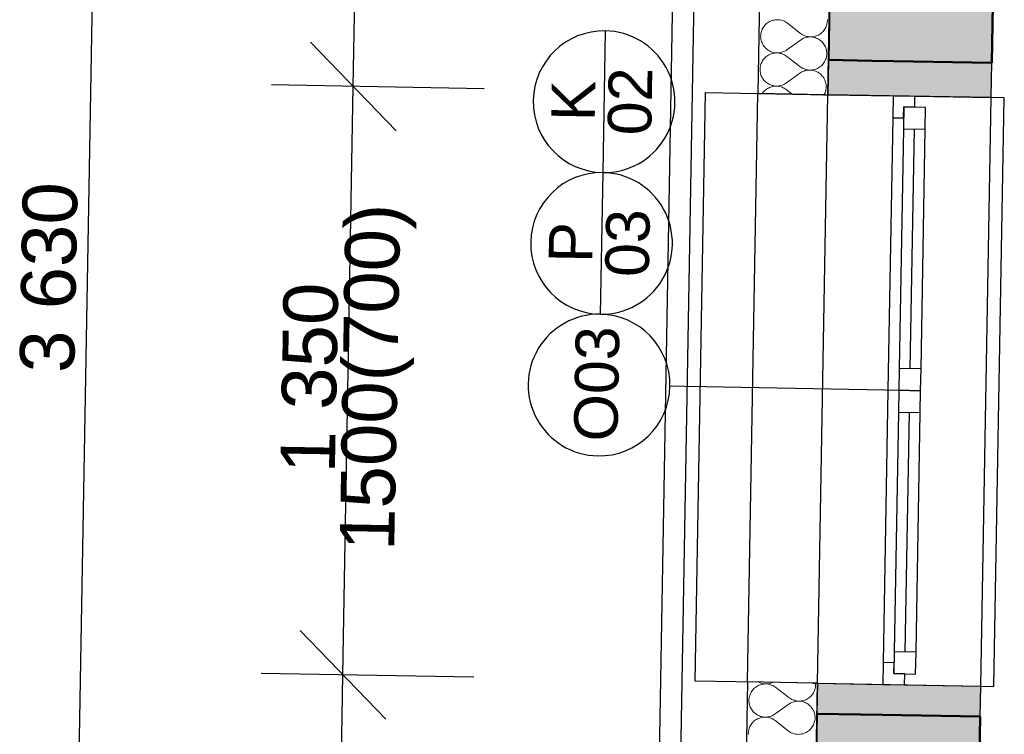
# Model space of a CAD drawing. Header units: millimetres. Extents: x -28017 to 3863, y -4271 to 20239.
# Tile 22 of 105: x -22237 to -19979, y 4437 to 6076. Entities that reach past the tile are written whole.
import ezdxf

# ---------------------------------------------------------------- set-up
doc = ezdxf.new("R2010")
doc.units = ezdxf.units.MM
doc.header["$MEASUREMENT"] = 0
doc.linetypes.add('Wipeout_Contour', pattern=[1000, 0, -1000])
for name, color, linetype in [('5._POHLED ZÁPADNÍ_2_Konstrukce - nenosné', 7, 'Continuous'), ('5._POHLED ZÁPADNÍ_2_Konstrukce - nosné', 7, 'Continuous'), ('5._POHLED ZÁPADNÍ_2_Kóty - SP', 7, 'Continuous'), ('5._POHLED ZÁPADNÍ_2_Nové_Konstrukce - nenosné', 7, 'Continuous'), ('5._POHLED ZÁPADNÍ_2_Nové_Konstrukce - nosné', 7, 'Continuous'), ('5._POHLED ZÁPADNÍ_2_Nové_Kóty - SP', 7, 'Continuous'), ('5._POHLED ZÁPADNÍ_2_Nové_Otvory – Okna', 7, 'Continuous'), ('5._POHLED ZÁPADNÍ_2_Nové_Otvory – Značky oken', 7, 'Continuous'), ('5._POHLED ZÁPADNÍ_2_Nové_Situace', 7, 'Continuous'), ('5._POHLED ZÁPADNÍ_2_Nové_Výplně - Povrchové', 7, 'Continuous'), ('5._POHLED ZÁPADNÍ_2_Nové_Výplně – Řezové', 7, 'Continuous'), ('5._POHLED ZÁPADNÍ_2_Otvory – Značky oken', 7, 'Continuous'), ('5._POHLED ZÁPADNÍ_2_Výplně – Řezové', 7, 'Continuous')]:
    doc.layers.add(name, color=color, linetype=linetype)
doc.styles.add('GENEROVANÝ_STYL_1', font='txt')
doc.styles.add('GENEROVANÝ_STYL_2', font='txt')

# ---------------------------------------------------------------- blocks, each defined once
blk = doc.blocks.new('*X27', base_point=(-28336.2, -5790.3))
at = {"layer": '5._POHLED ZÁPADNÍ_2_Nové_Výplně – Řezové', "color": 21, "linetype": 'Continuous', "lineweight": 20, "true_color": 0xffaaaa}
for p, q in [((-20554.7, 4539.9), (-20556.4, 4537.8)), ((-20552.8, 4541.9), (-20554.7, 4539.9)), ((-20550.8, 4543.7), (-20552.8, 4541.9)), ((-20548.6, 4545.4), (-20550.8, 4543.7)), ((-20546.3, 4546.9), (-20548.6, 4545.4)), ((-20544, 4548.2), (-20546.3, 4546.9)), ((-20541.5, 4549.4), (-20544, 4548.2)), ((-20541.9, 4556.5), (-20541.4, 4556.3)), ((-20539, 4550.4), (-20541.5, 4549.4)), ((-20541.4, 4556.3), (-20538.9, 4555.2)), ((-20536.4, 4551.2), (-20539, 4550.4)), ((-20538.9, 4555.2), (-20536.3, 4554.3)), ((-20533.7, 4551.8), (-20536.4, 4551.2)), ((-20536.3, 4554.3), (-20533.7, 4553.6)), ((-20533.7, 4553.6), (-20531, 4553)), ((-20531.1, 4552.3), (-20533.7, 4551.8)), ((-20528.4, 4552.5), (-20531.1, 4552.3)), ((-20531, 4553), (-20528.3, 4552.7)), ((-20525.6, 4552.6), (-20528.4, 4552.5)), ((-20528.3, 4552.7), (-20525.6, 4552.6)), ((-20522.9, 4552.4), (-20525.6, 4552.6)), ((-20525.6, 4552.6), (-20522.9, 4552.6)), ((-20522.9, 4552.6), (-20520.2, 4552.9)), ((-20520.2, 4552.1), (-20522.9, 4552.4)), ((-20520.2, 4552.9), (-20517.5, 4553.3)), ((-20517.5, 4551.5), (-20520.2, 4552.1)), ((-20517.5, 4553.3), (-20514.9, 4553.9)), ((-20514.9, 4550.8), (-20517.5, 4551.5)), ((-20514.9, 4553.9), (-20512.3, 4554.7)), ((-20512.4, 4549.9), (-20514.9, 4550.8)), ((-20509.9, 4548.8), (-20512.4, 4549.9)), ((-20512.3, 4554.7), (-20509.7, 4555.7)), ((-20507.5, 4547.6), (-20509.9, 4548.8)), ((-20509.7, 4555.7), (-20509.3, 4556)), ((-20505.1, 4546.1), (-20507.5, 4547.6)), ((-20502.9, 4544.5), (-20505.1, 4546.1)), ((-20502.9, 4544.5), (-20472.9, 4521.1)), ((-20414, 4537.3), (-20413.1, 4539.8)), ((-20413.1, 4539.8), (-20412.4, 4542.5)), ((-20412.4, 4542.5), (-20411.9, 4545.1)), ((-20411.9, 4545.1), (-20411.5, 4547.8)), ((-20411.4, 4553.3), (-20411.5, 4554.2)), ((-20411.5, 4547.8), (-20411.4, 4550.5)), ((-20411.4, 4550.5), (-20411.4, 4553.3)), ((-20564.3, 4517.9), (-20564.4, 4515.1)), ((-20563.9, 4520.6), (-20564.3, 4517.9)), ((-20563.4, 4523.2), (-20563.9, 4520.6)), ((-20562.7, 4525.8), (-20563.4, 4523.2)), ((-20561.8, 4528.4), (-20562.7, 4525.8)), ((-20560.7, 4530.9), (-20561.8, 4528.4)), ((-20559.4, 4533.3), (-20560.7, 4530.9)), ((-20558, 4535.6), (-20559.4, 4533.3)), ((-20556.4, 4537.8), (-20558, 4535.6)), ((-20472.9, 4521.1), (-20470.7, 4519.6)), ((-20470.7, 4519.6), (-20468.3, 4518.1)), ((-20468.3, 4518.1), (-20465.9, 4516.9)), ((-20465.9, 4516.9), (-20463.4, 4515.8)), ((-20463.4, 4515.8), (-20460.9, 4514.9)), ((-20436.8, 4515.3), (-20434.3, 4516.3)), ((-20434.3, 4516.3), (-20431.8, 4517.5)), ((-20431.8, 4517.5), (-20429.5, 4518.8)), ((-20429.5, 4518.8), (-20427.2, 4520.3)), ((-20427.2, 4520.3), (-20425.1, 4522)), ((-20425.1, 4522), (-20423, 4523.8)), ((-20423, 4523.8), (-20421.1, 4525.8)), ((-20421.1, 4525.8), (-20419.4, 4527.8)), ((-20419.4, 4527.8), (-20417.8, 4530.1)), ((-20417.8, 4530.1), (-20416.4, 4532.4)), ((-20416.4, 4532.4), (-20415.1, 4534.8)), ((-20415.1, 4534.8), (-20414, 4537.3)), ((-20564.4, 4515.1), (-20564.4, 4512.4)), ((-20564.4, 4512.4), (-20564.1, 4509.7)), ((-20564.1, 4509.7), (-20563.7, 4507)), ((-20563.7, 4507), (-20563.1, 4504.4)), ((-20563.1, 4504.4), (-20562.2, 4501.8)), ((-20562.2, 4501.8), (-20561.2, 4499.3)), ((-20561.2, 4499.3), (-20560.1, 4496.8)), ((-20560.1, 4496.8), (-20558.7, 4494.4)), ((-20558.7, 4494.4), (-20557.2, 4492.2)), ((-20504, 4483.6), (-20473.1, 4505.9)), ((-20470.9, 4507.4), (-20473.1, 4505.9)), ((-20468.5, 4508.8), (-20470.9, 4507.4)), ((-20466.1, 4510), (-20468.5, 4508.8)), ((-20463.5, 4511), (-20466.1, 4510)), ((-20460.9, 4511.8), (-20463.5, 4511)), ((-20460.9, 4514.9), (-20458.3, 4514.1)), ((-20458.3, 4512.4), (-20460.9, 4511.8)), ((-20458.3, 4514.1), (-20455.6, 4513.6)), ((-20455.6, 4512.8), (-20458.3, 4512.4)), ((-20455.6, 4513.6), (-20452.9, 4513.3)), ((-20452.9, 4513.1), (-20455.6, 4512.8)), ((-20452.9, 4513.3), (-20450.2, 4513.1)), ((-20450.2, 4513.1), (-20452.9, 4513.1)), ((-20450.2, 4513.1), (-20447.5, 4513.2)), ((-20447.5, 4513), (-20450.2, 4513.1)), ((-20447.5, 4513.2), (-20444.7, 4513.4)), ((-20444.8, 4512.6), (-20447.5, 4513)), ((-20442.1, 4512.1), (-20444.8, 4512.6)), ((-20444.7, 4513.4), (-20442.1, 4513.9)), ((-20442.1, 4513.9), (-20439.4, 4514.5)), ((-20439.5, 4511.4), (-20442.1, 4512.1)), ((-20436.9, 4510.5), (-20439.5, 4511.4)), ((-20439.4, 4514.5), (-20436.8, 4515.3)), ((-20434.4, 4509.4), (-20436.9, 4510.5)), ((-20432, 4508.2), (-20434.4, 4509.4)), ((-20429.7, 4506.7), (-20432, 4508.2)), ((-20427.5, 4505.1), (-20429.7, 4506.7)), ((-20425.4, 4503.4), (-20427.5, 4505.1)), ((-20423.4, 4501.5), (-20425.4, 4503.4)), ((-20421.6, 4499.5), (-20423.4, 4501.5)), ((-20419.9, 4497.3), (-20421.6, 4499.5)), ((-20418.4, 4495.1), (-20419.9, 4497.3)), ((-20417.1, 4492.7), (-20418.4, 4495.1)), ((-20557.2, 4492.2), (-20555.5, 4490)), ((-20555.5, 4490), (-20553.7, 4488)), ((-20553.7, 4488), (-20551.8, 4486.1)), ((-20551.8, 4486.1), (-20549.7, 4484.4)), ((-20547.7, 4470.7), (-20549.9, 4469.2)), ((-20549.7, 4484.4), (-20547.5, 4482.8)), ((-20545.3, 4472), (-20547.7, 4470.7)), ((-20547.5, 4482.8), (-20545.2, 4481.4)), ((-20542.9, 4473.2), (-20545.3, 4472)), ((-20545.2, 4481.4), (-20542.7, 4480.1)), ((-20540.3, 4474.2), (-20542.9, 4473.2)), ((-20542.7, 4480.1), (-20540.2, 4479)), ((-20537.7, 4475), (-20540.3, 4474.2)), ((-20540.2, 4479), (-20537.7, 4478.1)), ((-20537.7, 4478.1), (-20535.1, 4477.4)), ((-20535.1, 4475.7), (-20537.7, 4475)), ((-20535.1, 4477.4), (-20532.4, 4476.9)), ((-20532.4, 4476.1), (-20535.1, 4475.7)), ((-20532.4, 4476.9), (-20529.7, 4476.5)), ((-20529.7, 4476.3), (-20532.4, 4476.1)), ((-20529.7, 4476.5), (-20527, 4476.4)), ((-20527, 4476.4), (-20529.7, 4476.3)), ((-20524.3, 4476.2), (-20527, 4476.4)), ((-20527, 4476.4), (-20524.3, 4476.4)), ((-20524.3, 4476.4), (-20521.5, 4476.7)), ((-20521.6, 4475.9), (-20524.3, 4476.2)), ((-20518.9, 4475.4), (-20521.6, 4475.9)), ((-20521.5, 4476.7), (-20518.9, 4477.1)), ((-20518.9, 4477.1), (-20516.2, 4477.7)), ((-20516.3, 4474.6), (-20518.9, 4475.4)), ((-20513.7, 4473.7), (-20516.3, 4474.6)), ((-20516.2, 4477.7), (-20513.6, 4478.6)), ((-20511.2, 4472.6), (-20513.7, 4473.7)), ((-20513.6, 4478.6), (-20511.1, 4479.6)), ((-20508.8, 4471.4), (-20511.2, 4472.6)), ((-20511.1, 4479.6), (-20508.6, 4480.7)), ((-20506.5, 4470), (-20508.8, 4471.4)), ((-20508.6, 4480.7), (-20506.3, 4482.1)), ((-20506.3, 4482.1), (-20504, 4483.6)), ((-20415.9, 4490.3), (-20417.1, 4492.7)), ((-20414.9, 4487.7), (-20415.9, 4490.3)), ((-20414.1, 4485.1), (-20414.9, 4487.7)), ((-20413.5, 4482.5), (-20414.1, 4485.1)), ((-20413, 4479.8), (-20413.5, 4482.5)), ((-20413.2, 4469), (-20412.9, 4471.7)), ((-20412.8, 4477.1), (-20413, 4479.8)), ((-20412.9, 4471.7), (-20412.7, 4474.4)), ((-20412.7, 4474.4), (-20412.8, 4477.1)), ((-20564, 4449.7), (-20564.7, 4447)), ((-20563.1, 4452.2), (-20564, 4449.7)), ((-20562, 4454.7), (-20563.1, 4452.2)), ((-20560.8, 4457.1), (-20562, 4454.7)), ((-20559.3, 4459.5), (-20560.8, 4457.1)), ((-20557.8, 4461.7), (-20559.3, 4459.5)), ((-20556, 4463.7), (-20557.8, 4461.7)), ((-20554.1, 4465.7), (-20556, 4463.7)), ((-20552.1, 4467.5), (-20554.1, 4465.7)), ((-20549.9, 4469.2), (-20552.1, 4467.5)), ((-20504.3, 4468.4), (-20506.5, 4470)), ((-20504.3, 4468.4), (-20474.2, 4445)), ((-20424.4, 4447.6), (-20422.5, 4449.6)), ((-20422.5, 4449.6), (-20420.7, 4451.7)), ((-20420.7, 4451.7), (-20419.1, 4453.9)), ((-20419.1, 4453.9), (-20417.7, 4456.2)), ((-20417.7, 4456.2), (-20416.5, 4458.6)), ((-20416.5, 4458.6), (-20415.4, 4461.1)), ((-20415.4, 4461.1), (-20414.5, 4463.7)), ((-20414.5, 4463.7), (-20413.7, 4466.3)), ((-20413.7, 4466.3), (-20413.2, 4469)), ((-20565.6, 4441.7), (-20565.8, 4439)), ((-20565.8, 4439), (-20565.7, 4436.2)), ((-20565.3, 4444.4), (-20565.6, 4441.7)), ((-20564.7, 4447), (-20565.3, 4444.4)), ((-20474.2, 4445), (-20472, 4443.4)), ((-20472, 4443.4), (-20469.7, 4441.9)), ((-20469.7, 4441.9), (-20467.3, 4440.7)), ((-20467.3, 4440.7), (-20464.8, 4439.6)), ((-20464.8, 4439.6), (-20462.2, 4438.7)), ((-20462.2, 4438.7), (-20459.6, 4438)), ((-20459.6, 4438), (-20456.9, 4437.4)), ((-20456.9, 4437.4), (-20454.2, 4437.1)), ((-20454.2, 4437.1), (-20451.5, 4436.9)), ((-20451.5, 4436.9), (-20448.8, 4437)), ((-20448.8, 4437), (-20446.1, 4437.2)), ((-20446.1, 4437.2), (-20443.4, 4437.7)), ((-20443.4, 4437.7), (-20440.7, 4438.3)), ((-20440.7, 4438.3), (-20438.2, 4439.1)), ((-20438.2, 4439.1), (-20435.6, 4440.1)), ((-20435.6, 4440.1), (-20433.2, 4441.3)), ((-20433.2, 4441.3), (-20430.8, 4442.6)), ((-20430.8, 4442.6), (-20428.5, 4444.1)), ((-20428.5, 4444.1), (-20426.4, 4445.8)), ((-20426.4, 4445.8), (-20424.4, 4447.6))]:
    blk.add_line(p, q, dxfattribs=at)
blk = doc.blocks.new('*X28', base_point=(-28336.2, -5790.3))
at = {"layer": '5._POHLED ZÁPADNÍ_2_Nové_Výplně – Řezové', "color": 21, "linetype": 'Continuous', "lineweight": 20, "true_color": 0xffaaaa}
for p, q in [((-20512.2, 6074), (-20514.7, 6073)), ((-20509.6, 6074.8), (-20512.2, 6074)), ((-20506.9, 6075.4), (-20509.6, 6074.8)), ((-20504.2, 6075.8), (-20506.9, 6075.4)), ((-20501.5, 6076.1), (-20504.2, 6075.8)), ((-20498.8, 6076.1), (-20501.5, 6076.1)), ((-20496.1, 6076), (-20498.8, 6076.1)), ((-20493.4, 6075.6), (-20496.1, 6076)), ((-20490.7, 6075.1), (-20493.4, 6075.6)), ((-20488.1, 6074.4), (-20490.7, 6075.1)), ((-20485.5, 6073.5), (-20488.1, 6074.4)), ((-20384.7, 6071.4), (-20384.6, 6074.1)), ((-20384.6, 6074.1), (-20384.6, 6076.8)), ((-20534.9, 6052), (-20535.9, 6049.4)), ((-20533.9, 6054.5), (-20534.9, 6052)), ((-20532.6, 6056.9), (-20533.9, 6054.5)), ((-20531.2, 6059.2), (-20532.6, 6056.9)), ((-20529.6, 6061.4), (-20531.2, 6059.2)), ((-20527.8, 6063.5), (-20529.6, 6061.4)), ((-20525.9, 6065.5), (-20527.8, 6063.5)), ((-20523.9, 6067.3), (-20525.9, 6065.5)), ((-20521.8, 6068.9), (-20523.9, 6067.3)), ((-20519.5, 6070.5), (-20521.8, 6068.9)), ((-20517.1, 6071.8), (-20519.5, 6070.5)), ((-20514.7, 6073), (-20517.1, 6071.8)), ((-20483, 6072.4), (-20485.5, 6073.5)), ((-20480.6, 6071.1), (-20483, 6072.4)), ((-20478.3, 6069.7), (-20480.6, 6071.1)), ((-20476.1, 6068.1), (-20478.3, 6069.7)), ((-20476.1, 6068.1), (-20446, 6044.7)), ((-20394.3, 6049.3), (-20392.6, 6051.4)), ((-20392.6, 6051.4), (-20391, 6053.6)), ((-20391, 6053.6), (-20389.5, 6055.9)), ((-20389.5, 6055.9), (-20388.3, 6058.4)), ((-20388.3, 6058.4), (-20387.2, 6060.8)), ((-20387.2, 6060.8), (-20386.3, 6063.4)), ((-20386.3, 6063.4), (-20385.6, 6066)), ((-20385.6, 6066), (-20385, 6068.7)), ((-20385, 6068.7), (-20384.7, 6071.4)), ((-20537.4, 6041.4), (-20537.6, 6038.7)), ((-20537.6, 6038.7), (-20537.5, 6036)), ((-20537.5, 6036), (-20537.3, 6033.3)), ((-20537.1, 6044.1), (-20537.4, 6041.4)), ((-20537.3, 6033.3), (-20536.9, 6030.6)), ((-20536.6, 6046.8), (-20537.1, 6044.1)), ((-20536.9, 6030.6), (-20536.2, 6028)), ((-20535.9, 6049.4), (-20536.6, 6046.8)), ((-20477.2, 6007.2), (-20446.3, 6029.5)), ((-20444, 6031), (-20446.3, 6029.5)), ((-20446, 6044.7), (-20443.8, 6043.1)), ((-20441.7, 6032.3), (-20444, 6031)), ((-20443.8, 6043.1), (-20441.5, 6041.7)), ((-20439.2, 6033.5), (-20441.7, 6032.3)), ((-20441.5, 6041.7), (-20439.1, 6040.4)), ((-20436.7, 6034.5), (-20439.2, 6033.5)), ((-20439.1, 6040.4), (-20436.6, 6039.3)), ((-20434.1, 6035.3), (-20436.7, 6034.5)), ((-20436.6, 6039.3), (-20434, 6038.4)), ((-20431.5, 6036), (-20434.1, 6035.3)), ((-20434, 6038.4), (-20431.4, 6037.7)), ((-20428.8, 6036.4), (-20431.5, 6036)), ((-20431.4, 6037.7), (-20428.8, 6037.2)), ((-20428.8, 6037.2), (-20426.1, 6036.8)), ((-20426.1, 6036.7), (-20428.8, 6036.4)), ((-20426.1, 6036.8), (-20423.3, 6036.7)), ((-20423.3, 6036.7), (-20426.1, 6036.7)), ((-20420.6, 6036.6), (-20423.3, 6036.7)), ((-20423.3, 6036.7), (-20420.6, 6036.7)), ((-20420.6, 6036.7), (-20417.9, 6037)), ((-20417.9, 6036.2), (-20420.6, 6036.6)), ((-20417.9, 6037), (-20415.2, 6037.4)), ((-20415.3, 6035.7), (-20417.9, 6036.2)), ((-20412.6, 6035), (-20415.3, 6035.7)), ((-20415.2, 6037.4), (-20412.6, 6038)), ((-20412.6, 6038), (-20410, 6038.9)), ((-20410.1, 6034.1), (-20412.6, 6035)), ((-20407.6, 6033), (-20410.1, 6034.1)), ((-20410, 6038.9), (-20407.5, 6039.9)), ((-20405.2, 6031.7), (-20407.6, 6033)), ((-20407.5, 6039.9), (-20405, 6041)), ((-20402.8, 6030.3), (-20405.2, 6031.7)), ((-20405, 6041), (-20402.6, 6042.4)), ((-20400.6, 6028.7), (-20402.8, 6030.3)), ((-20402.6, 6042.4), (-20400.4, 6043.9)), ((-20398.5, 6027), (-20400.6, 6028.7)), ((-20400.4, 6043.9), (-20398.2, 6045.6)), ((-20398.2, 6045.6), (-20396.2, 6047.4)), ((-20396.2, 6047.4), (-20394.3, 6049.3)), ((-20536.2, 6028), (-20535.4, 6025.4)), ((-20535.4, 6025.4), (-20534.4, 6022.8)), ((-20534.4, 6022.8), (-20533.2, 6020.4)), ((-20533.2, 6020.4), (-20531.9, 6018)), ((-20531.9, 6018), (-20530.4, 6015.7)), ((-20530.4, 6015.7), (-20528.7, 6013.6)), ((-20528.7, 6013.6), (-20526.9, 6011.6)), ((-20526.9, 6011.6), (-20524.9, 6009.7)), ((-20524.9, 6009.7), (-20522.8, 6007.9)), ((-20522.8, 6007.9), (-20520.6, 6006.4)), ((-20520.6, 6006.4), (-20518.3, 6004.9)), ((-20479.4, 6005.7), (-20477.2, 6007.2)), ((-20396.6, 6025.1), (-20398.5, 6027)), ((-20394.8, 6023.1), (-20396.6, 6025.1)), ((-20393.1, 6020.9), (-20394.8, 6023.1)), ((-20391.6, 6018.6), (-20393.1, 6020.9)), ((-20390.2, 6016.3), (-20391.6, 6018.6)), ((-20389.1, 6013.8), (-20390.2, 6016.3)), ((-20388.1, 6011.3), (-20389.1, 6013.8)), ((-20387.3, 6008.7), (-20388.1, 6011.3)), ((-20386.6, 6006.1), (-20387.3, 6008.7)), ((-20386.2, 6003.4), (-20386.6, 6006.1)), ((-20530.9, 5985.2), (-20532.5, 5983)), ((-20529.2, 5987.3), (-20530.9, 5985.2)), ((-20527.3, 5989.3), (-20529.2, 5987.3)), ((-20525.3, 5991.1), (-20527.3, 5989.3)), ((-20523.1, 5992.8), (-20525.3, 5991.1)), ((-20520.9, 5994.3), (-20523.1, 5992.8)), ((-20518.5, 5995.6), (-20520.9, 5994.3)), ((-20516, 5996.8), (-20518.5, 5995.6)), ((-20518.3, 6004.9), (-20515.9, 6003.7)), ((-20513.5, 5997.8), (-20516, 5996.8)), ((-20515.9, 6003.7), (-20513.4, 6002.6)), ((-20510.9, 5998.6), (-20513.5, 5997.8)), ((-20513.4, 6002.6), (-20510.9, 6001.7)), ((-20510.9, 6001.7), (-20508.2, 6001)), ((-20508.3, 5999.2), (-20510.9, 5998.6)), ((-20505.6, 5999.7), (-20508.3, 5999.2)), ((-20508.2, 6001), (-20505.6, 6000.4)), ((-20505.6, 6000.4), (-20502.9, 6000.1)), ((-20502.9, 5999.9), (-20505.6, 5999.7)), ((-20502.9, 6000.1), (-20500.1, 6000)), ((-20500.1, 6000), (-20502.9, 5999.9)), ((-20497.4, 5999.8), (-20500.1, 6000)), ((-20500.1, 6000), (-20497.4, 6000)), ((-20497.4, 6000), (-20494.7, 6000.2)), ((-20494.7, 5999.5), (-20497.4, 5999.8)), ((-20494.7, 6000.2), (-20492, 6000.7)), ((-20492.1, 5998.9), (-20494.7, 5999.5)), ((-20489.4, 5998.2), (-20492.1, 5998.9)), ((-20492, 6000.7), (-20489.4, 6001.3)), ((-20489.4, 6001.3), (-20486.8, 6002.1)), ((-20486.9, 5997.3), (-20489.4, 5998.2)), ((-20484.4, 5996.2), (-20486.9, 5997.3)), ((-20486.8, 6002.1), (-20484.3, 6003.1)), ((-20482, 5995), (-20484.4, 5996.2)), ((-20484.3, 6003.1), (-20481.8, 6004.3)), ((-20479.7, 5993.5), (-20482, 5995)), ((-20481.8, 6004.3), (-20479.4, 6005.7)), ((-20477.4, 5991.9), (-20479.7, 5993.5)), ((-20477.4, 5991.9), (-20447.4, 5968.5)), ((-20389.6, 5982.2), (-20388.5, 5984.7)), ((-20388.5, 5984.7), (-20387.6, 5987.2)), ((-20387.6, 5987.2), (-20386.9, 5989.9)), ((-20386.9, 5989.9), (-20386.4, 5992.5)), ((-20386.4, 5992.5), (-20386, 5995.2)), ((-20385.9, 6000.7), (-20386.2, 6003.4)), ((-20386, 5995.2), (-20385.9, 5997.9)), ((-20385.9, 5997.9), (-20385.9, 6000.7)), ((-20538.8, 5965.3), (-20538.9, 5962.5)), ((-20538.9, 5962.5), (-20538.9, 5959.8)), ((-20538.4, 5968), (-20538.8, 5965.3)), ((-20537.9, 5970.6), (-20538.4, 5968)), ((-20537.2, 5973.2), (-20537.9, 5970.6)), ((-20536.3, 5975.8), (-20537.2, 5973.2)), ((-20535.2, 5978.3), (-20536.3, 5975.8)), ((-20533.9, 5980.7), (-20535.2, 5978.3)), ((-20532.5, 5983), (-20533.9, 5980.7)), ((-20447.4, 5968.5), (-20445.2, 5966.9)), ((-20445.2, 5966.9), (-20442.9, 5965.5)), ((-20442.9, 5965.5), (-20440.5, 5964.3)), ((-20440.5, 5964.3), (-20438, 5963.2)), ((-20438, 5963.2), (-20435.4, 5962.3)), ((-20435.4, 5962.3), (-20432.8, 5961.5)), ((-20432.8, 5961.5), (-20430.1, 5961)), ((-20430.1, 5961), (-20427.4, 5960.7)), ((-20427.4, 5960.7), (-20424.7, 5960.5)), ((-20422, 5960.6), (-20419.3, 5960.8)), ((-20419.3, 5960.8), (-20416.6, 5961.2)), ((-20416.6, 5961.2), (-20413.9, 5961.9)), ((-20413.9, 5961.9), (-20411.3, 5962.7)), ((-20411.3, 5962.7), (-20408.8, 5963.7)), ((-20408.8, 5963.7), (-20406.3, 5964.9)), ((-20406.3, 5964.9), (-20404, 5966.2)), ((-20404, 5966.2), (-20401.7, 5967.7)), ((-20401.7, 5967.7), (-20399.6, 5969.4)), ((-20399.6, 5969.4), (-20397.5, 5971.2)), ((-20397.5, 5971.2), (-20395.6, 5973.2)), ((-20395.6, 5973.2), (-20393.9, 5975.2)), ((-20393.9, 5975.2), (-20392.3, 5977.4)), ((-20392.3, 5977.4), (-20390.9, 5979.8)), ((-20390.9, 5979.8), (-20389.6, 5982.2)), ((-20538.9, 5959.8), (-20538.6, 5957.1)), ((-20538.6, 5957.1), (-20538.2, 5954.4)), ((-20538.2, 5954.4), (-20537.6, 5951.8)), ((-20537.6, 5951.8), (-20536.8, 5949.2)), ((-20536.8, 5949.2), (-20535.8, 5946.6)), ((-20535.8, 5946.6), (-20534.6, 5944.2)), ((-20534.6, 5944.2), (-20533.2, 5941.8)), ((-20533.2, 5941.8), (-20531.7, 5939.6)), ((-20531.7, 5939.6), (-20530.1, 5937.4)), ((-20478.5, 5931), (-20447.6, 5953.3)), ((-20445.4, 5954.8), (-20447.6, 5953.3)), ((-20443, 5956.2), (-20445.4, 5954.8)), ((-20440.6, 5957.3), (-20443, 5956.2)), ((-20438, 5958.3), (-20440.6, 5957.3)), ((-20435.4, 5959.2), (-20438, 5958.3)), ((-20432.8, 5959.8), (-20435.4, 5959.2)), ((-20430.1, 5960.2), (-20432.8, 5959.8)), ((-20427.4, 5960.5), (-20430.1, 5960.2)), ((-20424.7, 5960.5), (-20427.4, 5960.5)), ((-20424.7, 5960.5), (-20422, 5960.6)), ((-20422, 5960.4), (-20424.7, 5960.5)), ((-20419.3, 5960), (-20422, 5960.4)), ((-20416.6, 5959.5), (-20419.3, 5960)), ((-20414, 5958.8), (-20416.6, 5959.5)), ((-20411.4, 5957.9), (-20414, 5958.8)), ((-20408.9, 5956.8), (-20411.4, 5957.9)), ((-20406.5, 5955.5), (-20408.9, 5956.8)), ((-20404.2, 5954.1), (-20406.5, 5955.5)), ((-20402, 5952.5), (-20404.2, 5954.1)), ((-20399.9, 5950.8), (-20402, 5952.5)), ((-20397.9, 5948.9), (-20399.9, 5950.8)), ((-20396.1, 5946.9), (-20397.9, 5948.9)), ((-20394.4, 5944.7), (-20396.1, 5946.9)), ((-20392.9, 5942.5), (-20394.4, 5944.7)), ((-20391.6, 5940.1), (-20392.9, 5942.5)), ((-20390.4, 5937.7), (-20391.6, 5940.1)), ((-20530.1, 5937.4), (-20528.2, 5935.4)), ((-20528.2, 5935.4), (-20526.3, 5933.5)), ((-20524.5, 5916.6), (-20526.6, 5914.9)), ((-20526.3, 5933.5), (-20524.2, 5931.8)), ((-20522.2, 5918.1), (-20524.5, 5916.6)), ((-20524.2, 5931.8), (-20522, 5930.2)), ((-20519.8, 5919.4), (-20522.2, 5918.1)), ((-20522, 5930.2), (-20519.7, 5928.7)), ((-20517.4, 5920.6), (-20519.8, 5919.4)), ((-20519.7, 5928.7), (-20517.3, 5927.5)), ((-20514.8, 5921.6), (-20517.4, 5920.6)), ((-20517.3, 5927.5), (-20514.8, 5926.4)), ((-20514.8, 5926.4), (-20512.2, 5925.5)), ((-20512.2, 5922.4), (-20514.8, 5921.6)), ((-20512.2, 5925.5), (-20509.6, 5924.8)), ((-20509.6, 5923.1), (-20512.2, 5922.4)), ((-20509.6, 5924.8), (-20506.9, 5924.3)), ((-20506.9, 5923.5), (-20509.6, 5923.1)), ((-20506.9, 5924.3), (-20504.2, 5923.9)), ((-20504.2, 5923.7), (-20506.9, 5923.5)), ((-20504.2, 5923.9), (-20501.5, 5923.8)), ((-20501.5, 5923.8), (-20504.2, 5923.7)), ((-20498.8, 5923.6), (-20501.5, 5923.8)), ((-20501.5, 5923.8), (-20498.8, 5923.8)), ((-20498.8, 5923.8), (-20496.1, 5924.1)), ((-20496.1, 5923.3), (-20498.8, 5923.6)), ((-20496.1, 5924.1), (-20493.4, 5924.5)), ((-20493.4, 5922.8), (-20496.1, 5923.3)), ((-20493.4, 5924.5), (-20490.7, 5925.1)), ((-20490.8, 5922), (-20493.4, 5922.8)), ((-20488.2, 5921.1), (-20490.8, 5922)), ((-20490.7, 5925.1), (-20488.1, 5926)), ((-20485.7, 5920), (-20488.2, 5921.1)), ((-20488.1, 5926), (-20485.6, 5927)), ((-20483.3, 5918.8), (-20485.7, 5920)), ((-20485.6, 5927), (-20483.1, 5928.1)), ((-20481, 5917.3), (-20483.3, 5918.8)), ((-20483.1, 5928.1), (-20480.8, 5929.5)), ((-20478.8, 5915.8), (-20481, 5917.3)), ((-20480.8, 5929.5), (-20478.5, 5931)), ((-20478.8, 5915.8), (-20465.5, 5905.4)), ((-20389.4, 5935.1), (-20390.4, 5937.7)), ((-20388.6, 5932.5), (-20389.4, 5935.1)), ((-20388, 5929.9), (-20388.6, 5932.5)), ((-20388.3, 5913.7), (-20387.7, 5916.3)), ((-20387.5, 5927.2), (-20388, 5929.9)), ((-20387.7, 5916.3), (-20387.4, 5919)), ((-20387.3, 5924.5), (-20387.5, 5927.2)), ((-20387.4, 5919), (-20387.2, 5921.8)), ((-20387.2, 5921.8), (-20387.3, 5924.5)), ((-20533.9, 5906.8), (-20534, 5906.6)), ((-20532.3, 5909.1), (-20533.9, 5906.8)), ((-20530.5, 5911.1), (-20532.3, 5909.1)), ((-20528.6, 5913.1), (-20530.5, 5911.1)), ((-20526.6, 5914.9), (-20528.6, 5913.1)), ((-20392, 5904.1), (-20391, 5906)), ((-20391, 5906), (-20389.9, 5908.5)), ((-20389.9, 5908.5), (-20389, 5911.1)), ((-20389, 5911.1), (-20388.3, 5913.7))]:
    blk.add_line(p, q, dxfattribs=at)

msp = doc.modelspace()

# ---------------------------------------------------------------- hatches: boundary and pattern name
at = {"layer": '5._POHLED ZÁPADNÍ_2_Nové_Výplně – Řezové', "linetype": 'Continuous', "lineweight": 0, "true_color": 0xf2b2b2}
for points in [[(-20382.3, 5983.8), (-20383.7, 5904), (-20008.8, 5897.4), (-20007.4, 5977.2)], [(-20408.7, 4484.1), (-20033.8, 4477.5), (-20032.6, 4547.6), (-20407.5, 4554.2)]]:
    msp.add_hatch(color=9, dxfattribs=at).paths.add_polyline_path(points)
at = {"layer": '5._POHLED ZÁPADNÍ_2_Výplně – Řezové', "linetype": 'Continuous', "lineweight": 13}
for points in [[(-20382.3, 5983.8), (-20007.4, 5977.2), (-19980.5, 7505.7), (-20355.4, 7512.3)], [(-20427.4, 3427.3), (-20438.4, 2799), (-20063.5, 2792.4), (-20033.8, 4477.5), (-20408.7, 4484.1), (-20423.9, 3622.5), (-20423.9, 3427.3)]]:
    msp.add_hatch(color=254, dxfattribs=at).paths.add_polyline_path(points)

# ---------------------------------------------------------------- linework, layer by layer
at = {"layer": '5._POHLED ZÁPADNÍ_2_Konstrukce - nosné', "color": 7, "linetype": 'Continuous', "lineweight": 50}
for p, q in [((-20382.3, 5983.8), (-20282.4, 5982.1)), ((-20282.4, 5982.1), (-20232.4, 5981.2)), ((-20232.4, 5981.2), (-20007.4, 5977.2)), ((-20408.7, 4484.1), (-20308.8, 4482.3)), ((-20308.8, 4482.3), (-20258.8, 4481.4)), ((-20258.8, 4481.4), (-20033.8, 4477.5))]:
    msp.add_line(p, q, dxfattribs=at)
at = {"layer": '5._POHLED ZÁPADNÍ_2_Konstrukce - nosné', "color": 7, "linetype": 'Continuous', "lineweight": 50, "flags": 128}
for points in [[(-20355.4, 7512.3), (-20382.3, 5983.8)], [(-20007.4, 5977.2), (-19984.9, 7257)], [(-20408.7, 4484.1), (-20423.9, 3622.5)], [(-20048.8, 3627.6), (-20033.8, 4477.5)]]:
    msp.add_lwpolyline(points, dxfattribs=at)
at = {"layer": '5._POHLED ZÁPADNÍ_2_Nové_Konstrukce - nenosné', "color": 1, "linetype": 'Continuous', "lineweight": 25, "flags": 128}
for points in [[(-20382.3, 5983.8), (-20383.7, 5904)], [(-20008.8, 5897.4), (-20007.4, 5977.2)], [(-20008.8, 5897.4), (-20383.7, 5904)], [(-20407.5, 4554.2), (-20408.7, 4484.1)], [(-20407.5, 4554.2), (-20032.6, 4547.6)], [(-20033.8, 4477.5), (-20032.6, 4547.6)]]:
    msp.add_lwpolyline(points, dxfattribs=at)
at = {"layer": '5._POHLED ZÁPADNÍ_2_Nové_Kóty - SP', "color": 1, "linetype": 'Continuous', "lineweight": 25}
for p, q in [((-21471.6, 5923.1), (-21440.8, 7669.3)), ((-22113.2, 3663.9), (-22049.2, 7293.4)), ((-21569.8, 6024.9), (-21373.4, 5821.4)), ((-21171.6, 5917.8), (-21659.1, 5926.4)), ((-21495.3, 4573.3), (-21471.6, 5923.1)), ((-21593.6, 4675.1), (-21397.1, 4471.6)), ((-21195.4, 4568), (-21682.8, 4576.6)), ((-21527.5, 2744.9), (-21495.3, 4573.3))]:
    msp.add_line(p, q, dxfattribs=at)
at = {"layer": '5._POHLED ZÁPADNÍ_2_Nové_Otvory – Okna', "color": 1, "linetype": 'Continuous', "lineweight": 25}
for p, q in [((-20407.5, 4554.2), (-20383.7, 5904)), ((-20383.7, 5904), (-20233.8, 5901.3)), ((-20233.8, 5901.3), (-20234.6, 5851.3)), ((-20233.8, 5901.3), (-20183.8, 5900.4)), ((-20233.8, 5901.3), (-20183.8, 5900.4)), ((-20184.2, 5875.4), (-20183.8, 5900.4)), ((-20183.8, 5900.4), (-20008.8, 5897.4)), ((-20032.6, 4547.6), (-20008.8, 5897.4)), ((-19978.8, 5896.8), (-20008.8, 5897.4)), ((-20002.6, 4547), (-19978.8, 5896.8)), ((-20209.2, 5875.9), (-20210.1, 5825.9)), ((-20209.7, 5850.9), (-20209.2, 5875.9)), ((-20209.2, 5875.9), (-20184.2, 5875.4)), ((-20159.2, 5875), (-20209.2, 5875.9)), ((-20160.1, 5825), (-20159.2, 5875)), ((-20234.6, 5851.3), (-20245.7, 5226.4)), ((-20234.6, 5851.3), (-20209.7, 5850.9)), ((-20210.1, 5825.9), (-20219.8, 5276)), ((-20210.1, 5825.9), (-20160.1, 5825)), ((-20194.8, 5275.5), (-20185.1, 5825.4)), ((-20169.8, 5275.1), (-20160.1, 5825)), ((-20169.8, 5275.1), (-20160.1, 5825)), ((-20219.8, 5276), (-20220.7, 5226)), ((-20169.8, 5275.1), (-20219.8, 5276)), ((-20170.7, 5225.1), (-20169.8, 5275.1)), ((-20245.7, 5226.4), (-20256.7, 4601.5)), ((-20220.7, 5226), (-20221.5, 5176)), ((-20170.7, 5225.1), (-20220.7, 5226)), ((-20220.7, 5226), (-20170.7, 5225.1)), ((-20171.5, 5175.1), (-20170.7, 5225.1)), ((-20221.5, 5176), (-20231.2, 4626.1)), ((-20221.5, 5176), (-20171.5, 5175.1)), ((-20206.2, 4625.6), (-20196.5, 5175.5)), ((-20181.2, 4625.2), (-20171.5, 5175.1)), ((-20181.2, 4625.2), (-20171.5, 5175.1)), ((-20231.2, 4626.1), (-20232.1, 4576.1)), ((-20181.2, 4625.2), (-20231.2, 4626.1)), ((-20182.1, 4575.2), (-20181.2, 4625.2)), ((-20256.7, 4601.5), (-20257.5, 4551.5)), ((-20231.7, 4601.1), (-20256.7, 4601.5)), ((-20232.1, 4576.1), (-20231.7, 4601.1)), ((-20207.1, 4575.6), (-20232.1, 4576.1)), ((-20232.1, 4576.1), (-20182.1, 4575.2)), ((-20207.5, 4550.6), (-20207.1, 4575.6)), ((-20407.5, 4554.2), (-20257.5, 4551.5)), ((-20257.5, 4551.5), (-20207.5, 4550.6)), ((-20257.5, 4551.5), (-20207.5, 4550.6)), ((-20207.5, 4550.6), (-20032.6, 4547.6)), ((-20032.6, 4547.6), (-20002.6, 4547))]:
    msp.add_line(p, q, dxfattribs=at)
at = {"layer": '5._POHLED ZÁPADNÍ_2_Nové_Otvory – Značky oken', "color": 1, "linetype": 'Continuous', "lineweight": 25}
for p, q in [((-20893.7, 6050.5), (-20899.5, 5725.5)), ((-20899.5, 5725.5), (-20905.2, 5400.6))]:
    msp.add_line(p, q, dxfattribs=at)

# ---------------------------------------------------------------- texts
at = {"layer": '5._POHLED ZÁPADNÍ_2_Kóty - SP', "color": 1, "linetype": 'Continuous', "lineweight": 25, "char_height": 125, "attachment_point": 7, "rotation": 88.9912, "style": 'GENEROVANÝ_STYL_2'}
for s, insert, width in [('\\A1;{\\pql;\\fArial|b0|i0|c0|p38;3\xa0630}', (-22110, 5265.4), 427.429), ('\\A1;{\\pql;\\fArial|b0|i0|c0|p38;1500(700)}', (-21340.3, 4856.5), 778.286), ('\\A1;{\\pql;\\fArial|b0|i0|c0|p38;1\xa0350}', (-21512.2, 5035), 427.429)]:
    msp.add_mtext(s, dxfattribs=dict(at, insert=insert, width=width))
at = {"layer": '5._POHLED ZÁPADNÍ_2_Otvory – Značky oken', "color": 1, "linetype": 'Continuous', "lineweight": 25, "char_height": 100, "attachment_point": 4, "rotation": 88.9912, "style": 'GENEROVANÝ_STYL_1'}
for s, insert in [('\\A1;{\\pql;\\pt0;\\fArial|b0|i0|c238|p38;K}', (-20968.1, 5843.5)), ('\\A1;{\\pql;\\pt0;\\fArial|b0|i0|c238|p38;P}', (-20973.8, 5518.6)), ('\\A1;{\\pql;\\pt0;\\fArial|b0|i0|c238|p38;O03}', (-20915.2, 5108.8))]:
    msp.add_mtext(s, dxfattribs=dict(at, insert=insert))

# ---------------------------------------------------------------- wipeouts: each hides what was drawn before it
at = {"color": 254, "linetype": 'Wipeout_Contour', "lineweight": 0, "ltscale": 87829.541372}
msp.add_wipeout([(-20665.4, 10358), (-20834.7, 724.5), (-20784.7, 723.6), (-20615.5, 10352.9)], dxfattribs=at).dxf.layer = '5._POHLED ZÁPADNÍ_2_Nové_Výplně - Povrchové'

# ---------------------------------------------------------------- next in the draw order: linework, layer by layer
at = {"layer": '5._POHLED ZÁPADNÍ_2_Nové_Otvory – Okna', "color": 1, "linetype": 'Continuous', "lineweight": 25}
for p, q in [((-20687.5, 4559.1), (-20663.7, 5908.9)), ((-20663.7, 5908.9), (-20383.7, 5904)), ((-20407.5, 4554.2), (-20687.5, 4559.1))]:
    msp.add_line(p, q, dxfattribs=at)
at = {"layer": '5._POHLED ZÁPADNÍ_2_Nové_Otvory – Značky oken', "color": 1, "linetype": 'Continuous', "lineweight": 25}
msp.add_line((-20170.7, 5225.1), (-20745.6, 5235.2), dxfattribs=at)
at = {"layer": '5._POHLED ZÁPADNÍ_2_Nové_Otvory – Značky oken', "color": 1, "linetype": 'Continuous', "lineweight": 25, "flags": 128}
for points in [[(-20899.5, 5725.5, 1), (-20893.7, 6050.5, 1)], [(-20905.2, 5400.6, 1), (-20899.5, 5725.5, 1)], [(-20910.9, 5075.6, 1), (-20905.2, 5400.6, 1)]]:
    msp.add_lwpolyline(points, format="xyb", close=True, dxfattribs=at)
at = {"layer": '5._POHLED ZÁPADNÍ_2_Nové_Situace', "color": 1, "linetype": 'Continuous', "lineweight": 25, "flags": 128}
for points in [[(-20664.5, 10408.2), (-20834.7, 724.5)], [(-20784.7, 723.6), (-20615.5, 10352.9)]]:
    msp.add_lwpolyline(points, dxfattribs=at)

# ---------------------------------------------------------------- next in the draw order: texts
at = {"layer": '5._POHLED ZÁPADNÍ_2_Otvory – Značky oken', "color": 1, "linetype": 'Continuous', "lineweight": 25, "char_height": 100, "attachment_point": 4, "rotation": 88.9912, "style": 'GENEROVANÝ_STYL_1'}
for s, insert in [('\\A1;{\\pql;\\pt0;\\fArial|b0|i0|c238|p38;02}', (-20837.8, 5811)), ('\\A1;{\\pql;\\pt0;\\fArial|b0|i0|c238|p38;03}', (-20843.5, 5486.1))]:
    msp.add_mtext(s, dxfattribs=dict(at, insert=insert))

# ---------------------------------------------------------------- next in the draw order: wipeouts: each hides what was drawn before it
at = {"color": 254, "linetype": 'Wipeout_Contour', "lineweight": 0, "ltscale": 129213.79323}
msp.add_wipeout([(-20543.7, 5906.8), (-20393.7, 5904.1), (-20383.7, 5904), (-20353.1, 7644.5), (-20363.1, 7644.6), (-20513.1, 7647.3)], dxfattribs=at).dxf.layer = '5._POHLED ZÁPADNÍ_2_Nové_Výplně – Řezové'
at = {"color": 254, "linetype": 'Wipeout_Contour', "lineweight": 0, "ltscale": 228814.047309}
msp.add_wipeout([(-20599.7, 2728.6), (-20449.7, 2725.9), (-20439.7, 2725.7), (-20427.4, 3427.3), (-20533.9, 3427.3), (-20533.9, 3677.3), (-20423.9, 3677.3), (-20423.9, 3622.5), (-20407.5, 4554.2), (-20417.5, 4554.3), (-20567.5, 4557)], dxfattribs=at).dxf.layer = '5._POHLED ZÁPADNÍ_2_Nové_Výplně – Řezové'

# ---------------------------------------------------------------- next in the draw order: linework, layer by layer
at = {"layer": '5._POHLED ZÁPADNÍ_2_Nové_Konstrukce - nosné', "color": 1, "linetype": 'Continuous', "lineweight": 25}
for p, q in [((-20393.7, 5904.1), (-20543.7, 5906.8)), ((-20393.7, 5904.1), (-20383.7, 5904)), ((-20417.5, 4554.3), (-20567.5, 4557)), ((-20417.5, 4554.3), (-20407.5, 4554.2))]:
    msp.add_line(p, q, dxfattribs=at)
at = {"layer": '5._POHLED ZÁPADNÍ_2_Nové_Konstrukce - nosné', "color": 1, "linetype": 'Continuous', "lineweight": 25, "flags": 128}
for points in [[(-20513.1, 7647.3), (-20543.7, 5906.8)], [(-20383.7, 5904), (-20353.1, 7644.5)], [(-20567.5, 4557), (-20599.7, 2728.6)], [(-20423.9, 3622.5), (-20407.5, 4554.2)]]:
    msp.add_lwpolyline(points, dxfattribs=at)
at = {"layer": '5._POHLED ZÁPADNÍ_2_Nové_Otvory – Okna', "color": 1, "linetype": 'Continuous', "lineweight": 25}
for p, q in [((-20567.5, 4557), (-20543.7, 5906.8)), ((-20393.7, 5904.1), (-20543.7, 5906.8)), ((-20407.5, 4554.2), (-20383.7, 5904)), ((-20393.7, 5904.1), (-20383.7, 5904)), ((-20417.5, 4554.3), (-20567.5, 4557)), ((-20417.5, 4554.3), (-20407.5, 4554.2))]:
    msp.add_line(p, q, dxfattribs=at)

# ---------------------------------------------------------------- next in the draw order: block references
at = {"layer": '5._POHLED ZÁPADNÍ_2_Konstrukce - nenosné', "color": 9, "linetype": 'Continuous', "lineweight": 13}
for name in ['*X28', '*X27']:
    msp.add_blockref(name, (-28336.2, -5790.3), dxfattribs=at)

doc.saveas('drawing.dxf')
